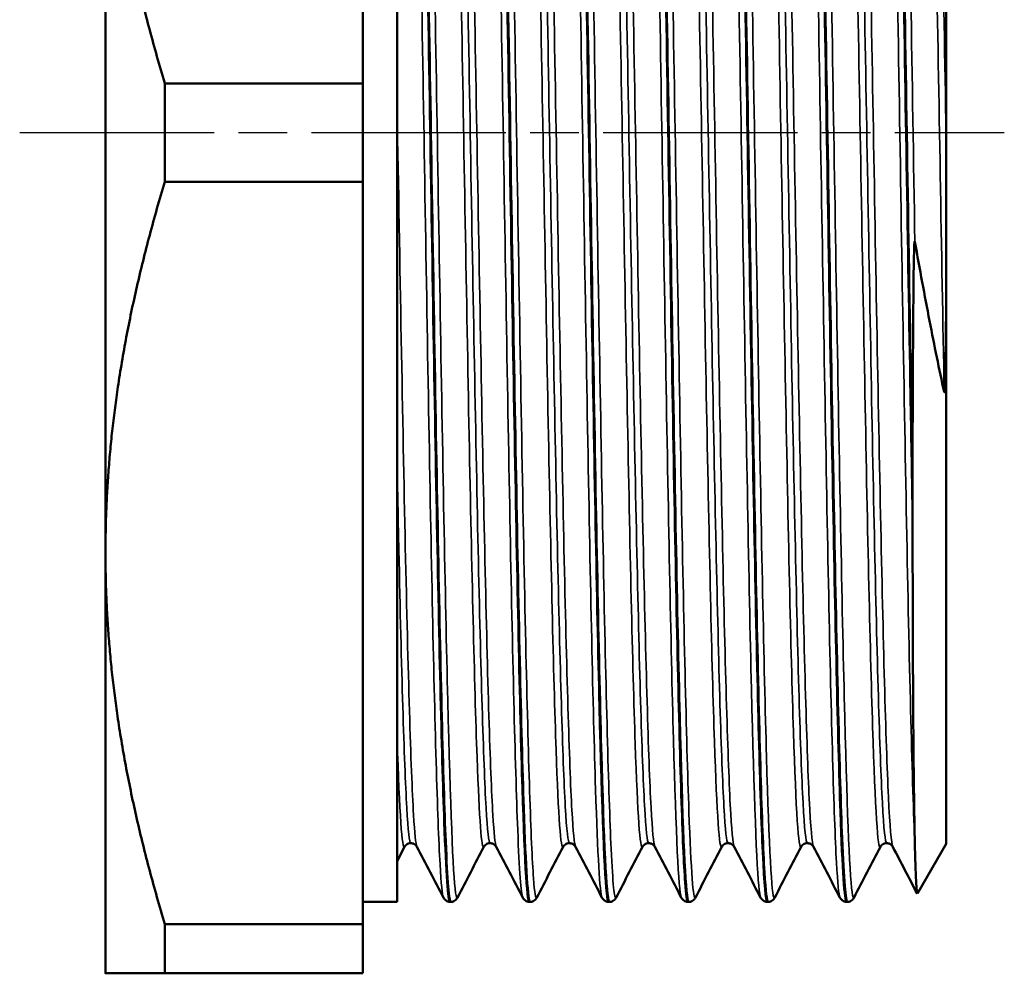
# Model space of a CAD drawing. Header units: millimetres. Extents: x -117 to 734, y -69 to 356.
# Tile 4 of 16: x 45 to 74, y 98 to 126. Entities that reach past the tile are written whole.
import ezdxf

# ---------------------------------------------------------------- set-up
doc = ezdxf.new("R2010")
doc.units = ezdxf.units.MM
doc.linetypes.add('CHAIN', pattern=[0.7087, 0.4724, -0.0591, 0.1181, -0.0591])
for name, color, linetype, lineweight in [('Видимые тонкие (ГОСТ)', 7, 'Continuous', 35), ('Видимый контур (ГОСТ)', 7, 'Continuous', 50), ('Осевая линия (ГОСТ)', 7, 'Continuous', 25)]:
    doc.layers.add(name, color=color, linetype=linetype, lineweight=lineweight)

msp = doc.modelspace()

# ---------------------------------------------------------------- linework, layer by layer
at = {"layer": 'Видимые тонкие (ГОСТ)'}
for points, knots in [([(57.209, 100.071), (57.176, 100.133), (57.143, 100.453), (57.111, 101.034), (57.035, 102.374), (56.96, 105.095), (56.885, 108.71), (56.809, 112.32), (56.734, 116.804), (56.659, 121.363), (56.583, 125.941), (56.508, 130.574), (56.432, 134.428), (56.357, 138.268), (56.281, 141.317), (56.206, 143.03), (56.155, 144.191), (56.104, 144.735), (56.053, 144.642)], [45.584767, 45.584767, 45.584767, 45.584767, 45.850839, 45.850839, 45.850839, 46.465557, 46.465557, 46.465557, 47.07936, 47.07936, 47.07936, 47.695838, 47.695838, 47.695838, 48.310097, 48.310097, 48.310097, 48.72636, 48.72636, 48.72636, 48.72636]), ([(57.619, 100.068), (57.601, 100.031), (57.583, 100.076), (57.564, 100.205), (57.489, 100.742), (57.413, 102.726), (57.337, 105.801), (57.262, 108.869), (57.186, 113.008), (57.111, 117.475), (57.035, 121.934), (56.96, 126.7), (56.885, 130.92), (56.809, 135.133), (56.734, 138.783), (56.659, 141.218), (56.594, 143.325), (56.528, 144.514), (56.463, 144.646)], [39.238234, 39.238234, 39.238234, 39.238234, 39.387151, 39.387151, 39.387151, 40.004268, 40.004268, 40.004268, 40.62009, 40.62009, 40.62009, 41.234808, 41.234808, 41.234808, 41.848611, 41.848611, 41.848611, 42.379827, 42.379827, 42.379827, 42.379827]), ([(59.52, 100.072), (59.472, 100.168), (59.423, 100.831), (59.375, 102.038), (59.3, 103.931), (59.224, 107.15), (59.148, 111.115), (59.072, 115.075), (58.997, 119.761), (58.921, 124.328), (58.846, 128.89), (58.77, 133.314), (58.695, 136.803), (58.619, 140.289), (58.544, 142.827), (58.468, 143.962), (58.433, 144.483), (58.399, 144.707), (58.364, 144.64)], [39.301582, 39.301582, 39.301582, 39.301582, 39.69504, 39.69504, 39.69504, 40.312492, 40.312492, 40.312492, 40.92925, 40.92925, 40.92925, 41.545363, 41.545363, 41.545363, 42.160877, 42.160877, 42.160877, 42.443175, 42.443175, 42.443175, 42.443175]), ([(59.93, 100.071), (59.899, 100.009), (59.867, 100.192), (59.835, 100.625), (59.76, 101.652), (59.685, 104.081), (59.609, 107.481), (59.531, 111.009), (59.453, 115.565), (59.375, 120.279), (59.3, 124.85), (59.224, 129.545), (59.148, 133.519), (59.072, 137.489), (58.997, 140.72), (58.921, 142.63), (58.872, 143.864), (58.824, 144.543), (58.775, 144.641)], [32.955049, 32.955049, 32.955049, 32.955049, 33.213754, 33.213754, 33.213754, 33.82745, 33.82745, 33.82745, 34.46429, 34.46429, 34.46429, 35.081743, 35.081743, 35.081743, 35.698501, 35.698501, 35.698501, 36.096642, 36.096642, 36.096642, 36.096642]), ([(61.831, 100.066), (61.769, 100.193), (61.707, 101.282), (61.644, 103.224), (61.569, 105.577), (61.493, 109.169), (61.418, 113.357), (61.342, 117.544), (61.267, 122.305), (61.192, 126.789), (61.116, 131.27), (61.041, 135.454), (60.965, 138.589), (60.89, 141.724), (60.814, 143.797), (60.739, 144.438), (60.718, 144.618), (60.697, 144.685), (60.676, 144.643)], [33.018397, 33.018397, 33.018397, 33.018397, 33.526576, 33.526576, 33.526576, 34.142239, 34.142239, 34.142239, 34.757615, 34.757615, 34.757615, 35.372716, 35.372716, 35.372716, 35.987553, 35.987553, 35.987553, 36.159989, 36.159989, 36.159989, 36.159989]), ([(62.242, 100.071), (62.194, 99.982), (62.146, 100.456), (62.098, 101.482), (62.022, 103.097), (61.947, 106.069), (61.871, 109.864), (61.795, 113.658), (61.72, 118.257), (61.644, 122.835), (61.569, 127.411), (61.493, 131.945), (61.418, 135.624), (61.342, 139.302), (61.267, 142.107), (61.192, 143.539), (61.156, 144.206), (61.121, 144.573), (61.086, 144.64)], [26.671864, 26.671864, 26.671864, 26.671864, 27.063591, 27.063591, 27.063591, 27.679864, 27.679864, 27.679864, 28.295826, 28.295826, 28.295826, 28.911489, 28.911489, 28.911489, 29.526866, 29.526866, 29.526866, 29.813456, 29.813456, 29.813456, 29.813456]), ([(64.143, 100.063), (64.142, 100.066), (64.14, 100.068), (64.139, 100.072), (64.064, 100.261), (63.989, 101.893), (63.913, 104.674), (63.838, 107.455), (63.763, 111.374), (63.688, 115.73), (63.612, 120.087), (63.537, 124.861), (63.462, 129.203), (63.387, 133.54), (63.311, 137.426), (63.236, 140.168), (63.159, 142.971), (63.083, 144.565), (63.006, 144.655), (63, 144.662), (62.993, 144.66), (62.987, 144.647)], [26.735212, 26.735212, 26.735212, 26.735212, 26.745147, 26.745147, 26.745147, 27.358991, 27.358991, 27.358991, 27.972733, 27.972733, 27.972733, 28.586375, 28.586375, 28.586375, 29.199386, 29.199386, 29.199386, 29.825895, 29.825895, 29.825895, 29.876804, 29.876804, 29.876804, 29.876804]), ([(64.553, 100.066), (64.49, 99.952), (64.428, 100.816), (64.365, 102.574), (64.29, 104.682), (64.214, 108.065), (64.139, 112.121), (64.064, 116.175), (63.989, 120.883), (63.913, 125.404), (63.838, 129.924), (63.763, 134.236), (63.688, 137.572), (63.612, 140.908), (63.537, 143.251), (63.462, 144.186), (63.44, 144.452), (63.419, 144.603), (63.398, 144.642)], [20.388678, 20.388678, 20.388678, 20.388678, 20.900448, 20.900448, 20.900448, 21.514397, 21.514397, 21.514397, 22.128241, 22.128241, 22.128241, 22.741983, 22.741983, 22.741983, 23.355626, 23.355626, 23.355626, 23.530271, 23.530271, 23.530271, 23.530271]), ([(66.454, 100.068), (66.436, 100.101), (66.418, 100.215), (66.4, 100.413), (66.324, 101.232), (66.249, 103.474), (66.173, 106.739), (66.098, 110.002), (66.023, 114.272), (65.947, 118.785), (65.872, 123.296), (65.796, 128.029), (65.721, 132.137), (65.646, 136.243), (65.57, 139.706), (65.495, 141.905), (65.429, 143.816), (65.364, 144.766), (65.298, 144.646)], [20.452026, 20.452026, 20.452026, 20.452026, 20.600431, 20.600431, 20.600431, 21.21546, 21.21546, 21.21546, 21.830356, 21.830356, 21.830356, 22.445125, 22.445125, 22.445125, 23.059767, 23.059767, 23.059767, 23.593619, 23.593619, 23.593619, 23.593619]), ([(66.865, 100.064), (66.86, 100.056), (66.856, 100.052), (66.852, 100.052), (66.777, 100.062), (66.701, 101.521), (66.626, 104.169), (66.55, 106.817), (66.475, 110.64), (66.4, 114.954), (66.324, 119.267), (66.249, 124.051), (66.173, 128.45), (66.098, 132.847), (66.023, 136.839), (65.947, 139.71), (65.872, 142.581), (65.796, 144.319), (65.721, 144.613), (65.717, 144.628), (65.713, 144.64), (65.709, 144.648)], [14.105493, 14.105493, 14.105493, 14.105493, 14.139218, 14.139218, 14.139218, 14.754519, 14.754519, 14.754519, 15.369682, 15.369682, 15.369682, 15.98471, 15.98471, 15.98471, 16.599607, 16.599607, 16.599607, 17.214375, 17.214375, 17.214375, 17.247086, 17.247086, 17.247086, 17.247086]), ([(68.766, 100.072), (68.732, 100.135), (68.699, 100.472), (68.665, 101.082), (68.589, 102.459), (68.514, 105.221), (68.438, 108.872), (68.363, 112.522), (68.287, 117.043), (68.211, 121.623), (68.136, 126.202), (68.06, 130.817), (67.985, 134.641), (67.909, 138.463), (67.834, 141.476), (67.758, 143.138), (67.709, 144.226), (67.659, 144.732), (67.61, 144.641)], [14.168841, 14.168841, 14.168841, 14.168841, 14.442257, 14.442257, 14.442257, 15.058765, 15.058765, 15.058765, 15.675111, 15.675111, 15.675111, 16.291299, 16.291299, 16.291299, 16.907331, 16.907331, 16.907331, 17.310434, 17.310434, 17.310434, 17.310434]), ([(69.176, 100.068), (69.157, 100.029), (69.138, 100.08), (69.119, 100.224), (69.043, 100.791), (68.967, 102.803), (68.892, 105.898), (68.816, 108.992), (68.741, 113.154), (68.665, 117.635), (68.589, 122.115), (68.514, 126.892), (68.438, 131.107), (68.363, 135.322), (68.287, 138.956), (68.211, 141.356), (68.148, 143.379), (68.084, 144.517), (68.02, 144.646)], [7.822308, 7.822308, 7.822308, 7.822308, 7.977996, 7.977996, 7.977996, 8.594836, 8.594836, 8.594836, 9.211508, 9.211508, 9.211508, 9.828015, 9.828015, 9.828015, 10.444361, 10.444361, 10.444361, 10.9639, 10.9639, 10.9639, 10.9639]), ([(70.951, 101.603), (70.872, 103.349), (70.793, 106.557), (70.715, 110.607), (70.637, 114.594), (70.56, 119.375), (70.483, 124.051), (70.407, 128.655), (70.33, 133.135), (70.254, 136.675), (70.179, 140.196), (70.103, 142.77), (70.027, 143.933), (69.992, 144.474), (69.957, 144.708), (69.921, 144.64)], [8.229071, 8.229071, 8.229071, 8.229071, 8.869986, 8.869986, 8.869986, 9.500887, 9.500887, 9.500887, 10.12193, 10.12193, 10.12193, 10.739652, 10.739652, 10.739652, 11.027248, 11.027248, 11.027248, 11.027248]), ([(70.951, 119.171), (70.872, 123.887), (70.793, 128.815), (70.715, 133.002), (70.637, 137.124), (70.56, 140.506), (70.483, 142.513), (70.432, 143.82), (70.382, 144.54), (70.332, 144.641)], [2.998321, 2.998321, 2.998321, 2.998321, 3.639237, 3.639237, 3.639237, 4.270138, 4.270138, 4.270138, 4.680715, 4.680715, 4.680715, 4.680715]), ([(58.749, 101.551), (58.717, 101.613), (58.684, 101.92), (58.651, 102.474), (58.574, 103.767), (58.497, 106.396), (58.42, 109.875), (58.344, 113.351), (58.267, 117.657), (58.19, 121.998), (58.114, 126.336), (58.037, 130.687), (57.96, 134.248), (57.884, 137.807), (57.807, 140.56), (57.731, 141.999), (57.685, 142.857), (57.639, 143.246), (57.594, 143.16)], [39.303829, 39.303829, 39.303829, 39.303829, 39.572017, 39.572017, 39.572017, 40.198065, 40.198065, 40.198065, 40.823554, 40.823554, 40.823554, 41.448532, 41.448532, 41.448532, 42.07305, 42.07305, 42.07305, 42.445422, 42.445422, 42.445422, 42.445422]), ([(61.061, 101.551), (61.025, 101.618), (60.99, 101.971), (60.954, 102.609), (60.878, 103.988), (60.801, 106.691), (60.724, 110.219), (60.648, 113.745), (60.571, 118.079), (60.494, 122.419), (60.418, 126.757), (60.341, 131.08), (60.264, 134.59), (60.188, 138.1), (60.111, 140.779), (60.035, 142.136), (59.991, 142.9), (59.948, 143.242), (59.905, 143.161)], [33.020644, 33.020644, 33.020644, 33.020644, 33.309884, 33.309884, 33.309884, 33.935343, 33.935343, 33.935343, 34.560542, 34.560542, 34.560542, 35.185495, 35.185495, 35.185495, 35.810211, 35.810211, 35.810211, 36.162237, 36.162237, 36.162237, 36.162237]), ([(63.372, 101.552), (63.335, 101.622), (63.298, 102.001), (63.262, 102.686), (63.184, 104.12), (63.107, 106.887), (63.03, 110.471), (62.953, 114.053), (62.876, 118.433), (62.799, 122.793), (62.722, 127.152), (62.645, 131.469), (62.568, 134.942), (62.491, 138.413), (62.414, 141.023), (62.337, 142.286), (62.297, 142.946), (62.257, 143.237), (62.217, 143.16)], [26.737459, 26.737459, 26.737459, 26.737459, 27.038251, 27.038251, 27.038251, 27.666999, 27.666999, 27.666999, 28.29536, 28.29536, 28.29536, 28.923348, 28.923348, 28.923348, 29.550976, 29.550976, 29.550976, 29.879051, 29.879051, 29.879051, 29.879051]), ([(65.684, 101.551), (65.645, 101.625), (65.607, 102.032), (65.569, 102.768), (65.492, 104.242), (65.415, 107.028), (65.339, 110.612), (65.262, 114.196), (65.185, 118.559), (65.109, 122.896), (65.032, 127.233), (64.955, 131.522), (64.879, 134.973), (64.802, 138.424), (64.726, 141.019), (64.649, 142.28), (64.609, 142.945), (64.568, 143.237), (64.528, 143.16)], [20.454273, 20.454273, 20.454273, 20.454273, 20.766853, 20.766853, 20.766853, 21.392042, 21.392042, 21.392042, 22.017106, 22.017106, 22.017106, 22.642048, 22.642048, 22.642048, 23.266872, 23.266872, 23.266872, 23.595866, 23.595866, 23.595866, 23.595866]), ([(67.995, 101.551), (67.954, 101.631), (67.913, 102.097), (67.871, 102.942), (67.794, 104.516), (67.718, 107.396), (67.641, 111.049), (67.564, 114.701), (67.487, 119.106), (67.41, 123.449), (67.334, 127.79), (67.257, 132.047), (67.18, 135.431), (67.103, 138.814), (67.026, 141.307), (66.95, 142.449), (66.913, 142.996), (66.876, 143.231), (66.839, 143.16)], [14.171088, 14.171088, 14.171088, 14.171088, 14.507407, 14.507407, 14.507407, 15.134016, 15.134016, 15.134016, 15.76047, 15.76047, 15.76047, 16.38677, 16.38677, 16.38677, 17.012921, 17.012921, 17.012921, 17.312681, 17.312681, 17.312681, 17.312681]), ([(70.306, 101.551), (70.264, 101.633), (70.222, 102.12), (70.18, 103.001), (70.103, 104.611), (70.026, 107.531), (69.949, 111.216), (69.872, 114.9), (69.795, 119.331), (69.718, 123.682), (69.641, 128.033), (69.564, 132.282), (69.487, 135.639), (69.41, 138.995), (69.333, 141.443), (69.256, 142.526), (69.221, 143.019), (69.186, 143.228), (69.151, 143.16)], [7.887903, 7.887903, 7.887903, 7.887903, 8.232028, 8.232028, 8.232028, 8.860374, 8.860374, 8.860374, 9.488531, 9.488531, 9.488531, 10.116504, 10.116504, 10.116504, 10.744294, 10.744294, 10.744294, 11.029495, 11.029495, 11.029495, 11.029495]), ([(58.39, 101.545), (58.323, 101.423), (58.257, 102.329), (58.19, 104.155), (58.114, 106.264), (58.037, 109.589), (57.96, 113.517), (57.884, 117.442), (57.807, 121.95), (57.731, 126.211), (57.653, 130.544), (57.575, 134.599), (57.497, 137.603), (57.42, 140.569), (57.343, 142.496), (57.266, 143.026), (57.255, 143.1), (57.245, 143.147), (57.234, 143.167)], [39.235987, 39.235987, 39.235987, 39.235987, 39.777395, 39.777395, 39.777395, 40.402373, 40.402373, 40.402373, 41.026891, 41.026891, 41.026891, 41.662179, 41.662179, 41.662179, 42.289559, 42.289559, 42.289559, 42.37758, 42.37758, 42.37758, 42.37758]), ([(58.569, 101.656), (58.531, 101.656), (58.492, 101.998), (58.453, 102.68), (58.376, 104.029), (58.299, 106.702), (58.222, 110.203), (58.146, 113.701), (58.069, 118.009), (57.992, 122.33), (57.915, 126.647), (57.839, 130.955), (57.762, 134.459), (57.683, 138.076), (57.604, 140.814), (57.524, 142.135), (57.488, 142.749), (57.451, 143.056), (57.414, 143.055)], [39.269908, 39.269908, 39.269908, 39.269908, 39.587085, 39.587085, 39.587085, 40.21353, 40.21353, 40.21353, 40.839456, 40.839456, 40.839456, 41.464913, 41.464913, 41.464913, 42.110832, 42.110832, 42.110832, 42.411501, 42.411501, 42.411501, 42.411501]), ([(60.701, 101.544), (60.632, 101.417), (60.563, 102.4), (60.494, 104.363), (60.418, 106.548), (60.341, 109.934), (60.264, 113.899), (60.188, 117.862), (60.111, 122.382), (60.035, 126.626), (59.958, 130.869), (59.881, 134.815), (59.805, 137.737), (59.728, 140.659), (59.652, 142.542), (59.575, 143.042), (59.565, 143.107), (59.555, 143.149), (59.545, 143.167)], [32.952802, 32.952802, 32.952802, 32.952802, 33.514384, 33.514384, 33.514384, 34.139336, 34.139336, 34.139336, 34.764052, 34.764052, 34.764052, 35.388546, 35.388546, 35.388546, 36.01283, 36.01283, 36.01283, 36.094394, 36.094394, 36.094394, 36.094394]), ([(60.881, 101.656), (60.841, 101.656), (60.802, 102.011), (60.762, 102.719), (60.685, 104.091), (60.609, 106.782), (60.532, 110.296), (60.455, 113.808), (60.378, 118.123), (60.301, 122.443), (60.225, 126.762), (60.148, 131.063), (60.071, 134.553), (59.995, 138.042), (59.918, 140.702), (59.841, 142.041), (59.803, 142.717), (59.764, 143.055), (59.725, 143.056)], [32.986723, 32.986723, 32.986723, 32.986723, 33.309751, 33.309751, 33.309751, 33.935872, 33.935872, 33.935872, 34.561743, 34.561743, 34.561743, 35.187376, 35.187376, 35.187376, 35.812783, 35.812783, 35.812783, 36.128316, 36.128316, 36.128316, 36.128316]), ([(63.012, 101.543), (62.941, 101.412), (62.87, 102.467), (62.799, 104.555), (62.722, 106.817), (62.645, 110.281), (62.568, 114.301), (62.491, 118.319), (62.414, 122.871), (62.337, 127.113), (62.26, 131.352), (62.183, 135.259), (62.106, 138.107), (62.03, 140.954), (61.953, 142.729), (61.876, 143.103), (61.869, 143.134), (61.863, 143.156), (61.857, 143.168)], [26.669616, 26.669616, 26.669616, 26.669616, 27.249201, 27.249201, 27.249201, 27.877189, 27.877189, 27.877189, 28.504817, 28.504817, 28.504817, 29.132097, 29.132097, 29.132097, 29.759042, 29.759042, 29.759042, 29.811209, 29.811209, 29.811209, 29.811209]), ([(63.192, 101.656), (63.152, 101.657), (63.112, 102.023), (63.071, 102.755), (62.994, 104.156), (62.917, 106.889), (62.84, 110.442), (62.763, 113.993), (62.686, 118.345), (62.609, 122.686), (62.531, 127.024), (62.454, 131.329), (62.377, 134.797), (62.3, 138.264), (62.223, 140.877), (62.146, 142.151), (62.11, 142.755), (62.073, 143.056), (62.037, 143.055)], [26.703538, 26.703538, 26.703538, 26.703538, 27.032032, 27.032032, 27.032032, 27.661345, 27.661345, 27.661345, 28.290281, 28.290281, 28.290281, 28.918854, 28.918854, 28.918854, 29.547076, 29.547076, 29.547076, 29.84513, 29.84513, 29.84513, 29.84513]), ([(65.324, 101.543), (65.252, 101.41), (65.18, 102.486), (65.109, 104.608), (65.032, 106.878), (64.955, 110.333), (64.879, 114.337), (64.802, 118.34), (64.726, 122.871), (64.649, 127.094), (64.572, 131.317), (64.496, 135.211), (64.419, 138.059), (64.343, 140.907), (64.266, 142.695), (64.189, 143.093), (64.182, 143.13), (64.175, 143.154), (64.168, 143.168)], [20.386431, 20.386431, 20.386431, 20.386431, 20.970947, 20.970947, 20.970947, 21.595889, 21.595889, 21.595889, 22.220713, 22.220713, 22.220713, 22.84542, 22.84542, 22.84542, 23.470015, 23.470015, 23.470015, 23.528024, 23.528024, 23.528024, 23.528024]), ([(65.504, 101.656), (65.464, 101.656), (65.425, 102.009), (65.385, 102.714), (65.308, 104.082), (65.232, 106.77), (65.155, 110.281), (65.078, 113.79), (65.001, 118.104), (64.925, 122.424), (64.848, 126.743), (64.771, 131.047), (64.694, 134.539), (64.618, 138.031), (64.541, 140.695), (64.464, 142.037), (64.426, 142.716), (64.387, 143.055), (64.348, 143.055)], [20.420352, 20.420352, 20.420352, 20.420352, 20.742626, 20.742626, 20.742626, 21.368594, 21.368594, 21.368594, 21.99444, 21.99444, 21.99444, 22.620166, 22.620166, 22.620166, 23.245775, 23.245775, 23.245775, 23.561945, 23.561945, 23.561945, 23.561945]), ([(67.635, 101.543), (67.56, 101.401), (67.485, 102.589), (67.41, 104.904), (67.334, 107.276), (67.257, 110.819), (67.18, 114.876), (67.103, 118.933), (67.026, 123.483), (66.95, 127.685), (66.873, 131.886), (66.796, 135.717), (66.719, 138.47), (66.643, 141.222), (66.566, 142.882), (66.489, 143.143), (66.486, 143.154), (66.483, 143.162), (66.479, 143.168)], [14.103246, 14.103246, 14.103246, 14.103246, 14.714311, 14.714311, 14.714311, 15.340611, 15.340611, 15.340611, 15.966762, 15.966762, 15.966762, 16.592766, 16.592766, 16.592766, 17.218626, 17.218626, 17.218626, 17.244838, 17.244838, 17.244838, 17.244838]), ([(67.815, 101.656), (67.774, 101.657), (67.732, 102.048), (67.69, 102.827), (67.613, 104.268), (67.536, 107.026), (67.46, 110.59), (67.383, 114.153), (67.306, 118.502), (67.229, 122.831), (67.152, 127.152), (67.075, 131.431), (66.998, 134.874), (66.922, 138.322), (66.845, 140.914), (66.768, 142.171), (66.732, 142.762), (66.696, 143.056), (66.659, 143.055)], [14.137167, 14.137167, 14.137167, 14.137167, 14.476327, 14.476327, 14.476327, 15.103695, 15.103695, 15.103695, 15.730909, 15.730909, 15.730909, 16.357146, 16.357146, 16.357146, 16.984062, 16.984062, 16.984062, 17.27876, 17.27876, 17.27876, 17.27876]), ([(69.947, 101.543), (69.87, 101.397), (69.794, 102.635), (69.718, 105.033), (69.641, 107.452), (69.564, 111.04), (69.487, 115.128), (69.41, 119.215), (69.333, 123.782), (69.256, 127.978), (69.179, 132.173), (69.102, 135.976), (69.025, 138.681), (68.948, 141.385), (68.871, 142.977), (68.794, 143.162), (68.793, 143.164), (68.792, 143.166), (68.791, 143.168)], [7.82006, 7.82006, 7.82006, 7.82006, 8.442372, 8.442372, 8.442372, 9.070345, 9.070345, 9.070345, 9.698136, 9.698136, 9.698136, 10.325748, 10.325748, 10.325748, 10.953186, 10.953186, 10.953186, 10.961653, 10.961653, 10.961653, 10.961653]), ([(70.126, 101.656), (70.085, 101.657), (70.043, 102.049), (70.002, 102.83), (69.924, 104.276), (69.847, 107.047), (69.77, 110.625), (69.693, 114.202), (69.616, 118.568), (69.539, 122.908), (69.462, 127.246), (69.385, 131.536), (69.308, 134.977), (69.23, 138.416), (69.153, 140.99), (69.076, 142.217), (69.041, 142.778), (69.006, 143.056), (68.971, 143.055)], [7.853982, 7.853982, 7.853982, 7.853982, 8.193475, 8.193475, 8.193475, 8.822558, 8.822558, 8.822558, 9.451456, 9.451456, 9.451456, 10.080171, 10.080171, 10.080171, 10.708706, 10.708706, 10.708706, 10.995574, 10.995574, 10.995574, 10.995574]), ([(71.804, 114.796), (71.728, 118.834), (71.651, 123.369), (71.575, 127.565), (71.498, 131.76), (71.422, 135.597), (71.345, 138.367), (71.268, 141.138), (71.192, 142.829), (71.115, 143.13), (71.111, 143.147), (71.107, 143.16), (71.102, 143.168)], [2.770095, 2.770095, 2.770095, 2.770095, 3.394416, 3.394416, 3.394416, 4.018685, 4.018685, 4.018685, 4.642904, 4.642904, 4.642904, 4.678468, 4.678468, 4.678468, 4.678468]), ([(71.861, 122.296), (71.784, 126.612), (71.708, 130.921), (71.631, 134.427), (71.554, 137.934), (71.478, 140.62), (71.401, 141.991), (71.361, 142.7), (71.322, 143.055), (71.282, 143.056)], [3.138732, 3.138732, 3.138732, 3.138732, 3.763943, 3.763943, 3.763943, 4.389104, 4.389104, 4.389104, 4.712389, 4.712389, 4.712389, 4.712389]), ([(56.438, 101.551), (56.405, 101.613), (56.372, 101.92), (56.339, 102.473), (56.26, 103.816), (56.18, 106.602), (56.1, 110.279), (56.021, 113.955), (55.941, 118.5), (55.861, 123.011)], [45.587015, 45.587015, 45.587015, 45.587015, 45.855131, 45.855131, 45.855131, 46.50524, 46.50524, 46.50524, 47.15535, 47.15535, 47.15535, 47.15535]), ([(56.258, 101.656), (56.219, 101.656), (56.18, 101.997), (56.141, 102.68), (56.065, 104.027), (55.988, 106.694), (55.911, 110.189), (55.895, 110.951), (55.878, 111.75), (55.861, 112.58)], [45.553093, 45.553093, 45.553093, 45.553093, 45.870182, 45.870182, 45.870182, 46.49586, 46.49586, 46.49586, 46.63227, 46.63227, 46.63227, 46.63227])]:
    msp.add_open_spline(points, degree=3, knots=knots, dxfattribs=at)
msp.add_open_spline([(56.078, 101.544), (56.006, 101.411), (55.933, 102.507), (55.861, 104.669)], degree=3, dxfattribs=at)
at = {"layer": 'Видимый контур (ГОСТ)'}
for p, q in [((54.861, 123.789), (54.861, 145.422)), ((55.861, 144.776), (55.861, 99.936)), ((47.361, 134.606), (47.361, 110.106)), ((71.861, 127.173), (71.861, 122.296)), ((49.093, 120.922), (49.093, 123.789)), ((49.093, 123.789), (54.861, 123.789)), ((54.861, 123.789), (54.861, 120.922)), ((71.861, 122.296), (71.861, 117.423)), ((49.093, 120.922), (54.861, 120.922)), ((54.861, 99.289), (54.861, 120.922)), ((71.861, 101.629), (71.861, 117.423)), ((70.883, 112.4), (70.883, 111.354)), ((47.361, 110.106), (47.361, 97.856)), ((71.861, 101.629), (71.023, 100.178)), ((56.078, 101.543), (55.861, 101.126)), ((55.861, 99.936), (54.861, 99.936)), ((57.404, 99.936), (57.424, 99.936)), ((59.715, 99.936), (59.735, 99.936)), ((62.027, 99.936), (62.046, 99.936)), ((64.338, 99.936), (64.358, 99.936)), ((66.65, 99.936), (66.669, 99.936)), ((68.961, 99.936), (68.981, 99.936)), ((49.093, 97.856), (49.093, 99.289)), ((49.093, 99.289), (54.861, 99.289)), ((54.861, 99.289), (54.861, 97.856)), ((49.093, 97.856), (54.861, 97.856))]:
    msp.add_line(p, q, dxfattribs=at)
for points, knots in [([(56.248, 144.768), (56.274, 144.772), (56.301, 144.606), (56.327, 144.267), (56.403, 143.289), (56.479, 140.874), (56.554, 137.459), (56.63, 134.052), (56.706, 129.666), (56.781, 125.091), (56.857, 120.516), (56.932, 115.774), (57.008, 111.718), (57.084, 107.662), (57.159, 104.31), (57.235, 102.265), (57.291, 100.74), (57.348, 99.947), (57.404, 99.94)], [-48.695334, -48.695334, -48.695334, -48.695334, -48.481326, -48.481326, -48.481326, -47.863053, -47.863053, -47.863053, -47.246188, -47.246188, -47.246188, -46.629503, -46.629503, -46.629503, -46.012997, -46.012997, -46.012997, -45.553093, -45.553093, -45.553093, -45.553093]), ([(57.424, 99.943), (57.375, 99.945), (57.326, 100.538), (57.277, 101.702), (57.201, 103.489), (57.126, 106.612), (57.05, 110.513), (56.975, 114.407), (56.9, 119.058), (56.825, 123.637), (56.749, 128.209), (56.674, 132.688), (56.599, 136.277), (56.524, 139.88), (56.448, 142.57), (56.373, 143.866), (56.338, 144.468), (56.303, 144.768), (56.268, 144.768)], [39.269261, 39.269261, 39.269261, 39.269261, 39.669509, 39.669509, 39.669509, 40.284215, 40.284215, 40.284215, 40.897871, 40.897871, 40.897871, 41.510663, 41.510663, 41.510663, 42.125683, 42.125683, 42.125683, 42.411501, 42.411501, 42.411501, 42.411501]), ([(58.56, 144.773), (58.571, 144.775), (58.583, 144.743), (58.594, 144.677), (58.67, 144.245), (58.745, 142.363), (58.821, 139.368), (58.896, 136.374), (58.972, 132.281), (59.047, 127.822), (59.122, 123.364), (59.198, 118.562), (59.273, 114.275), (59.349, 109.988), (59.424, 106.237), (59.499, 103.691), (59.571, 101.26), (59.643, 99.939), (59.715, 99.936)], [-42.412148, -42.412148, -42.412148, -42.412148, -42.317535, -42.317535, -42.317535, -41.702192, -41.702192, -41.702192, -41.087003, -41.087003, -41.087003, -40.471966, -40.471966, -40.471966, -39.857076, -39.857076, -39.857076, -39.269908, -39.269908, -39.269908, -39.269908]), ([(59.735, 99.939), (59.674, 99.943), (59.612, 100.885), (59.551, 102.676), (59.474, 104.92), (59.397, 108.488), (59.321, 112.719), (59.245, 116.879), (59.169, 121.658), (59.094, 126.197), (59.018, 130.731), (58.943, 135.004), (58.867, 138.25), (58.792, 141.492), (58.716, 143.694), (58.641, 144.461), (58.62, 144.67), (58.6, 144.773), (58.579, 144.77)], [32.986075, 32.986075, 32.986075, 32.986075, 33.486287, 33.486287, 33.486287, 34.113211, 34.113211, 34.113211, 34.729688, 34.729688, 34.729688, 35.345484, 35.345484, 35.345484, 35.960647, 35.960647, 35.960647, 36.128316, 36.128316, 36.128316, 36.128316]), ([(60.871, 144.775), (60.941, 144.774), (61.011, 143.525), (61.081, 141.212), (61.157, 138.731), (61.232, 135.035), (61.307, 130.784), (61.383, 126.535), (61.458, 121.75), (61.533, 117.282), (61.608, 112.816), (61.683, 108.688), (61.759, 105.633), (61.834, 102.58), (61.909, 100.613), (61.984, 100.085), (61.999, 99.986), (62.013, 99.937), (62.027, 99.939)], [-36.128963, -36.128963, -36.128963, -36.128963, -35.556752, -35.556752, -35.556752, -34.942941, -34.942941, -34.942941, -34.329253, -34.329253, -34.329253, -33.715683, -33.715683, -33.715683, -33.10223, -33.10223, -33.10223, -32.986723, -32.986723, -32.986723, -32.986723]), ([(62.047, 99.936), (62.043, 99.936), (62.039, 99.939), (62.036, 99.945), (61.96, 100.076), (61.885, 101.664), (61.809, 104.424), (61.734, 107.183), (61.659, 111.101), (61.583, 115.476), (61.508, 119.849), (61.432, 124.658), (61.357, 129.043), (61.282, 133.427), (61.206, 137.366), (61.131, 140.158), (61.056, 142.948), (60.98, 144.579), (60.905, 144.758), (60.9, 144.77), (60.895, 144.775), (60.891, 144.775)], [26.70289, 26.70289, 26.70289, 26.70289, 26.731991, 26.731991, 26.731991, 27.347375, 27.347375, 27.347375, 27.962453, 27.962453, 27.962453, 28.577236, 28.577236, 28.577236, 29.191735, 29.191735, 29.191735, 29.805963, 29.805963, 29.805963, 29.84513, 29.84513, 29.84513, 29.84513]), ([(63.182, 144.77), (63.234, 144.767), (63.286, 144.105), (63.338, 142.815), (63.416, 140.855), (63.495, 137.455), (63.573, 133.27), (63.65, 129.217), (63.726, 124.45), (63.802, 119.838), (63.877, 115.258), (63.953, 110.854), (64.029, 107.417), (64.104, 103.982), (64.18, 101.53), (64.255, 100.502), (64.283, 100.126), (64.311, 99.941), (64.338, 99.943)], [-29.845778, -29.845778, -29.845778, -29.845778, -29.423779, -29.423779, -29.423779, -28.782782, -28.782782, -28.782782, -28.161817, -28.161817, -28.161817, -27.545084, -27.545084, -27.545084, -26.928707, -26.928707, -26.928707, -26.703538, -26.703538, -26.703538, -26.703538]), ([(64.358, 99.939), (64.342, 99.937), (64.325, 100.001), (64.309, 100.133), (64.234, 100.741), (64.158, 102.781), (64.083, 105.891), (64.008, 109.001), (63.933, 113.166), (63.858, 117.645), (63.783, 122.123), (63.707, 126.895), (63.632, 131.111), (63.557, 135.328), (63.482, 138.969), (63.407, 141.39), (63.339, 143.588), (63.27, 144.766), (63.202, 144.774)], [20.419705, 20.419705, 20.419705, 20.419705, 20.553301, 20.553301, 20.553301, 21.166425, 21.166425, 21.166425, 21.779444, 21.779444, 21.779444, 22.392361, 22.392361, 22.392361, 23.00518, 23.00518, 23.00518, 23.561945, 23.561945, 23.561945, 23.561945]), ([(65.494, 144.767), (65.534, 144.768), (65.574, 144.38), (65.613, 143.604), (65.689, 142.139), (65.764, 139.302), (65.839, 135.598), (65.915, 131.895), (65.99, 127.344), (66.065, 122.756), (66.141, 118.171), (66.216, 113.57), (66.291, 109.773), (66.366, 105.979), (66.441, 103.006), (66.517, 101.384), (66.561, 100.429), (66.605, 99.946), (66.65, 99.943)], [-23.562592, -23.562592, -23.562592, -23.562592, -23.237224, -23.237224, -23.237224, -22.622996, -22.622996, -22.622996, -22.009028, -22.009028, -22.009028, -21.395307, -21.395307, -21.395307, -20.781823, -20.781823, -20.781823, -20.420352, -20.420352, -20.420352, -20.420352]), ([(66.669, 99.944), (66.635, 99.942), (66.601, 100.226), (66.567, 100.8), (66.491, 102.062), (66.416, 104.718), (66.341, 108.294), (66.265, 111.869), (66.19, 116.347), (66.115, 120.927), (66.039, 125.507), (65.964, 130.169), (65.889, 134.08), (65.814, 137.991), (65.738, 141.134), (65.663, 142.948), (65.613, 144.15), (65.563, 144.765), (65.513, 144.769)], [14.136519, 14.136519, 14.136519, 14.136519, 14.415692, 14.415692, 14.415692, 15.030018, 15.030018, 15.030018, 15.644211, 15.644211, 15.644211, 16.258273, 16.258273, 16.258273, 16.872208, 16.872208, 16.872208, 17.27876, 17.27876, 17.27876, 17.27876]), ([(67.805, 144.769), (67.829, 144.773), (67.853, 144.634), (67.877, 144.349), (67.953, 143.457), (68.028, 141.138), (68.104, 137.807), (68.179, 134.479), (68.254, 130.157), (68.33, 125.612), (68.405, 121.072), (68.48, 116.331), (68.555, 112.237), (68.631, 108.145), (68.706, 104.717), (68.781, 102.563), (68.841, 100.846), (68.901, 99.946), (68.961, 99.939)], [-17.279407, -17.279407, -17.279407, -17.279407, -17.083476, -17.083476, -17.083476, -16.468313, -16.468313, -16.468313, -15.853735, -15.853735, -15.853735, -15.239694, -15.239694, -15.239694, -14.626145, -14.626145, -14.626145, -14.137167, -14.137167, -14.137167, -14.137167]), ([(68.981, 99.942), (68.93, 99.945), (68.88, 100.572), (68.83, 101.798), (68.754, 103.634), (68.678, 106.805), (68.603, 110.742), (68.527, 114.678), (68.452, 119.36), (68.376, 123.949), (68.301, 128.538), (68.226, 133.011), (68.15, 136.569), (68.075, 140.125), (67.999, 142.749), (67.924, 143.971), (67.891, 144.504), (67.858, 144.769), (67.825, 144.768)], [7.853334, 7.853334, 7.853334, 7.853334, 8.264441, 8.264441, 8.264441, 8.880265, 8.880265, 8.880265, 9.495925, 9.495925, 9.495925, 10.111425, 10.111425, 10.111425, 10.726768, 10.726768, 10.726768, 10.995574, 10.995574, 10.995574, 10.995574]), ([(70.117, 144.774), (70.126, 144.775), (70.136, 144.754), (70.145, 144.709), (70.221, 144.354), (70.296, 142.548), (70.371, 139.614), (70.447, 136.69), (70.522, 132.659), (70.597, 128.238), (70.672, 123.814), (70.747, 119.02), (70.823, 114.71), (70.843, 113.552), (70.863, 112.428), (70.883, 111.354)], [-10.996222, -10.996222, -10.996222, -10.996222, -10.918297, -10.918297, -10.918297, -10.303277, -10.303277, -10.303277, -9.690273, -9.690273, -9.690273, -9.076799, -9.076799, -9.076799, -8.911887, -8.911887, -8.911887, -8.911887]), ([(70.883, 112.4), (70.805, 116.673), (70.727, 121.631), (70.649, 126.324), (70.572, 130.944), (70.495, 135.283), (70.418, 138.533), (70.342, 141.732), (70.266, 143.861), (70.19, 144.536), (70.172, 144.695), (70.154, 144.773), (70.136, 144.771)], [2.681491, 2.681491, 2.681491, 2.681491, 3.319547, 3.319547, 3.319547, 3.947634, 3.947634, 3.947634, 4.565906, 4.565906, 4.565906, 4.712389, 4.712389, 4.712389, 4.712389]), ([(70.883, 112.4), (70.885, 115.704), (70.907, 118.468), (70.932, 119.056), (70.935, 119.122), (70.941, 119.165), (70.942, 119.172), (70.943, 119.179), (70.944, 119.181), (70.944, 119.182), (70.945, 119.183), (70.945, 119.184), (70.945, 119.184), (70.946, 119.184), (70.946, 119.184), (70.946, 119.184), (70.947, 119.184), (70.947, 119.183), (70.948, 119.183), (70.949, 119.18), (70.95, 119.176), (70.951, 119.171)], [-0.2095526, -0.2095526, -0.2095526, -0.2095526, -0.0208137, -0.0208137, -0.0065931, -0.0065931, -0.0040738, -0.0040738, -0.0032544, -0.0032544, -0.0028776, -0.0028776, -0.0026385, -0.0026385, -0.002415, -0.002415, -0.0021376, -0.0021376, -0.0016726, -0.0016726, 0, 0, 0, 0]), ([(70.951, 119.171), (71.091, 118.378), (71.233, 117.608), (71.518, 116.147), (71.66, 115.455), (71.804, 114.796)], [-0.5210275, -0.5210275, -0.5210275, -0.5210275, -0.2565318, -0.2565318, 0, 0, 0, 0]), ([(71.804, 114.796), (71.805, 114.793), (71.806, 114.79), (71.807, 114.788), (71.807, 114.787), (71.808, 114.786), (71.808, 114.786), (71.809, 114.786), (71.809, 114.786), (71.809, 114.787), (71.81, 114.787), (71.81, 114.788), (71.81, 114.788), (71.811, 114.79), (71.811, 114.791), (71.814, 114.802), (71.817, 114.822), (71.824, 114.914), (71.828, 115.022), (71.841, 115.43), (71.848, 115.888), (71.856, 116.754), (71.859, 117.075), (71.861, 117.423)], [-1.1840182, -1.1840182, -1.1840182, -1.1840182, -1.1668463, -1.1668463, -1.1604174, -1.1604174, -1.1571022, -1.1571022, -1.1546294, -1.1546294, -1.1520245, -1.1520245, -1.1482577, -1.1482577, -1.1416629, -1.1416629, -1.0865764, -1.0865764, -0.9555456, -0.9555456, -0.6566796, -0.6566796, -0.5042384, -0.5042384, -0.5042384, -0.5042384]), ([(70.951, 101.603), (70.929, 102.491), (70.914, 103.784), (70.891, 107.094), (70.884, 109.104), (70.883, 111.354)], [-1.531056, -1.531056, -1.531056, -1.531056, -0.774855, -0.774855, 0, 0, 0, 0]), ([(56.258, 101.648), (56.212, 101.648), (56.169, 101.63), (56.117, 101.596), (56.103, 101.58), (56.086, 101.557), (56.081, 101.549), (56.078, 101.543)], [0, 0, 0, 0, 0.02763093, 0.02763093, 0.05182155, 0.05182155, 0.0745428, 0.0745428, 0.0745428, 0.0745428]), ([(56.438, 101.543), (56.433, 101.552), (56.425, 101.568), (56.389, 101.603), (56.371, 101.616), (56.323, 101.639), (56.291, 101.648), (56.258, 101.648)], [0, 0, 0, 0, 0.03607091, 0.03607091, 0.05497001, 0.05497001, 0.07457495, 0.07457495, 0.07457495, 0.07457495]), ([(58.569, 101.648), (58.524, 101.648), (58.48, 101.63), (58.429, 101.596), (58.415, 101.58), (58.397, 101.557), (58.393, 101.549), (58.39, 101.543)], [0, 0, 0, 0, 0.02763093, 0.02763093, 0.05182155, 0.05182155, 0.0745428, 0.0745428, 0.0745428, 0.0745428]), ([(58.749, 101.543), (58.745, 101.552), (58.737, 101.568), (58.7, 101.603), (58.683, 101.616), (58.634, 101.639), (58.602, 101.648), (58.569, 101.648)], [0, 0, 0, 0, 0.03607091, 0.03607091, 0.05497001, 0.05497001, 0.07457495, 0.07457495, 0.07457495, 0.07457495]), ([(60.881, 101.648), (60.835, 101.648), (60.791, 101.63), (60.74, 101.596), (60.726, 101.58), (60.709, 101.557), (60.704, 101.549), (60.701, 101.543)], [0, 0, 0, 0, 0.02763093, 0.02763093, 0.05182155, 0.05182155, 0.0745428, 0.0745428, 0.0745428, 0.0745428]), ([(61.061, 101.543), (61.056, 101.552), (61.048, 101.568), (61.012, 101.603), (60.994, 101.616), (60.945, 101.639), (60.913, 101.648), (60.881, 101.648)], [0, 0, 0, 0, 0.03607091, 0.03607091, 0.05497001, 0.05497001, 0.07457495, 0.07457495, 0.07457495, 0.07457495]), ([(63.192, 101.648), (63.147, 101.648), (63.103, 101.63), (63.051, 101.596), (63.038, 101.58), (63.02, 101.557), (63.015, 101.549), (63.012, 101.543)], [0, 0, 0, 0, 0.02763093, 0.02763093, 0.05182155, 0.05182155, 0.0745428, 0.0745428, 0.0745428, 0.0745428]), ([(63.372, 101.543), (63.367, 101.552), (63.36, 101.568), (63.323, 101.603), (63.306, 101.616), (63.257, 101.639), (63.225, 101.648), (63.192, 101.648)], [0, 0, 0, 0, 0.03607091, 0.03607091, 0.05497001, 0.05497001, 0.07457495, 0.07457495, 0.07457495, 0.07457495]), ([(65.504, 101.648), (65.458, 101.648), (65.414, 101.63), (65.363, 101.596), (65.349, 101.58), (65.331, 101.557), (65.327, 101.549), (65.324, 101.543)], [0, 0, 0, 0, 0.02763093, 0.02763093, 0.05182155, 0.05182155, 0.0745428, 0.0745428, 0.0745428, 0.0745428]), ([(65.684, 101.543), (65.679, 101.552), (65.671, 101.568), (65.635, 101.603), (65.617, 101.616), (65.568, 101.639), (65.536, 101.648), (65.504, 101.648)], [0, 0, 0, 0, 0.03607091, 0.03607091, 0.05497001, 0.05497001, 0.07457495, 0.07457495, 0.07457495, 0.07457495]), ([(67.815, 101.648), (67.769, 101.648), (67.726, 101.63), (67.674, 101.596), (67.66, 101.58), (67.643, 101.557), (67.638, 101.549), (67.635, 101.543)], [0, 0, 0, 0, 0.02763093, 0.02763093, 0.05182155, 0.05182155, 0.0745428, 0.0745428, 0.0745428, 0.0745428]), ([(67.995, 101.543), (67.99, 101.552), (67.982, 101.568), (67.946, 101.603), (67.928, 101.616), (67.88, 101.639), (67.848, 101.648), (67.815, 101.648)], [0, 0, 0, 0, 0.03607091, 0.03607091, 0.05497001, 0.05497001, 0.07457495, 0.07457495, 0.07457495, 0.07457495]), ([(70.126, 101.648), (70.081, 101.648), (70.037, 101.63), (69.986, 101.596), (69.972, 101.58), (69.954, 101.557), (69.95, 101.549), (69.947, 101.543)], [0, 0, 0, 0, 0.02763093, 0.02763093, 0.05182155, 0.05182155, 0.0745428, 0.0745428, 0.0745428, 0.0745428]), ([(70.306, 101.543), (70.302, 101.552), (70.294, 101.568), (70.257, 101.603), (70.24, 101.616), (70.191, 101.639), (70.159, 101.648), (70.126, 101.648)], [0, 0, 0, 0, 0.03607091, 0.03607091, 0.05497001, 0.05497001, 0.07457495, 0.07457495, 0.07457495, 0.07457495]), ([(57.404, 99.936), (57.358, 99.937), (57.314, 99.955), (57.259, 99.993), (57.243, 100.012), (57.221, 100.041), (57.214, 100.053), (57.209, 100.063)], [0, 0, 0, 0, 0.02685414, 0.02685414, 0.05155805, 0.05155805, 0.07383264, 0.07383264, 0.07383264, 0.07383264]), ([(57.619, 100.063), (57.61, 100.046), (57.599, 100.025), (57.558, 99.986), (57.539, 99.971), (57.489, 99.946), (57.457, 99.937), (57.424, 99.936)], [0, 0, 0, 0, 0.03585779, 0.03585779, 0.05452864, 0.05452864, 0.07386941, 0.07386941, 0.07386941, 0.07386941]), ([(59.715, 99.936), (59.669, 99.937), (59.626, 99.955), (59.571, 99.993), (59.554, 100.012), (59.532, 100.041), (59.525, 100.053), (59.52, 100.063)], [0, 0, 0, 0, 0.02685414, 0.02685414, 0.05155805, 0.05155805, 0.07383264, 0.07383264, 0.07383264, 0.07383264]), ([(59.93, 100.063), (59.922, 100.046), (59.91, 100.025), (59.869, 99.986), (59.851, 99.971), (59.801, 99.946), (59.768, 99.937), (59.735, 99.936)], [0, 0, 0, 0, 0.03585779, 0.03585779, 0.05452864, 0.05452864, 0.07386941, 0.07386941, 0.07386941, 0.07386941]), ([(62.027, 99.936), (61.98, 99.937), (61.937, 99.955), (61.882, 99.993), (61.866, 100.012), (61.844, 100.041), (61.837, 100.053), (61.831, 100.063)], [0, 0, 0, 0, 0.02685414, 0.02685414, 0.05155805, 0.05155805, 0.07383264, 0.07383264, 0.07383264, 0.07383264]), ([(62.242, 100.063), (62.233, 100.046), (62.221, 100.025), (62.181, 99.986), (62.162, 99.971), (62.112, 99.946), (62.08, 99.937), (62.047, 99.936)], [0, 0, 0, 0, 0.03585779, 0.03585779, 0.05452864, 0.05452864, 0.07386941, 0.07386941, 0.07386941, 0.07386941]), ([(64.338, 99.936), (64.292, 99.937), (64.249, 99.955), (64.194, 99.993), (64.177, 100.012), (64.155, 100.041), (64.148, 100.053), (64.143, 100.063)], [0, 0, 0, 0, 0.02685414, 0.02685414, 0.05155805, 0.05155805, 0.07383264, 0.07383264, 0.07383264, 0.07383264]), ([(64.553, 100.063), (64.544, 100.046), (64.533, 100.025), (64.492, 99.986), (64.474, 99.971), (64.424, 99.946), (64.391, 99.937), (64.358, 99.936)], [0, 0, 0, 0, 0.03585779, 0.03585779, 0.05452864, 0.05452864, 0.07386941, 0.07386941, 0.07386941, 0.07386941]), ([(66.649, 99.936), (66.603, 99.937), (66.56, 99.955), (66.505, 99.993), (66.489, 100.012), (66.467, 100.041), (66.46, 100.053), (66.454, 100.063)], [0, 0, 0, 0, 0.02685414, 0.02685414, 0.05155805, 0.05155805, 0.07383264, 0.07383264, 0.07383264, 0.07383264]), ([(66.865, 100.063), (66.856, 100.046), (66.844, 100.025), (66.804, 99.986), (66.785, 99.971), (66.735, 99.946), (66.703, 99.937), (66.669, 99.936)], [0, 0, 0, 0, 0.03585779, 0.03585779, 0.05452864, 0.05452864, 0.07386941, 0.07386941, 0.07386941, 0.07386941]), ([(68.961, 99.936), (68.915, 99.937), (68.871, 99.955), (68.816, 99.993), (68.8, 100.012), (68.778, 100.041), (68.771, 100.053), (68.766, 100.063)], [0, 0, 0, 0, 0.02685414, 0.02685414, 0.05155805, 0.05155805, 0.07383264, 0.07383264, 0.07383264, 0.07383264]), ([(69.176, 100.063), (69.167, 100.046), (69.156, 100.025), (69.115, 99.986), (69.096, 99.971), (69.046, 99.946), (69.014, 99.937), (68.981, 99.936)], [0, 0, 0, 0, 0.03585779, 0.03585779, 0.05452864, 0.05452864, 0.07386941, 0.07386941, 0.07386941, 0.07386941])]:
    msp.add_open_spline(points, degree=3, knots=knots, dxfattribs=at)
for points, weights in [([(47.361, 134.606), (47.361, 129.509), (49.093, 123.789)], [1, 1.03618555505, 1.01173739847]), ([(49.093, 120.922), (47.361, 115.202), (47.361, 110.106)], [1.01173739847, 1.03618555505, 1]), ([(47.361, 110.106), (47.361, 105.009), (49.093, 99.289)], [1, 1.03618555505, 1.01173739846]), ([(49.093, 97.856), (47.361, 97.856), (47.361, 97.856)], [1.01173739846, 1.03618555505, 1])]:
    msp.add_rational_spline(points, weights, degree=2, dxfattribs=at)
for points in [[(71.023, 100.178), (70.999, 100.136), (70.975, 100.62), (70.951, 101.603)], [(57.209, 100.063), (56.952, 100.557), (56.695, 101.05), (56.438, 101.543)], [(58.39, 101.543), (58.133, 101.05), (57.876, 100.557), (57.619, 100.063)], [(59.52, 100.063), (59.263, 100.557), (59.006, 101.05), (58.749, 101.543)], [(60.701, 101.543), (60.444, 101.05), (60.187, 100.557), (59.93, 100.063)], [(61.831, 100.063), (61.575, 100.557), (61.318, 101.05), (61.061, 101.543)], [(63.012, 101.543), (62.755, 101.05), (62.499, 100.557), (62.242, 100.063)], [(64.143, 100.063), (63.886, 100.557), (63.629, 101.05), (63.372, 101.543)], [(65.324, 101.543), (65.067, 101.05), (64.81, 100.557), (64.553, 100.063)], [(66.454, 100.063), (66.197, 100.557), (65.94, 101.05), (65.684, 101.543)], [(67.635, 101.543), (67.378, 101.05), (67.121, 100.557), (66.865, 100.063)], [(68.766, 100.063), (68.509, 100.557), (68.252, 101.05), (67.995, 101.543)], [(69.947, 101.543), (69.69, 101.05), (69.433, 100.557), (69.176, 100.063)], [(71.017, 100.178), (70.78, 100.633), (70.543, 101.088), (70.306, 101.543)]]:
    msp.add_open_spline(points, degree=3, dxfattribs=at)
at = {"layer": 'Осевая линия (ГОСТ)', "linetype": 'CHAIN', "ltscale": 11.993792}
msp.add_line((44.861, 122.356), (73.556, 122.356), dxfattribs=at)

doc.saveas('drawing.dxf')
